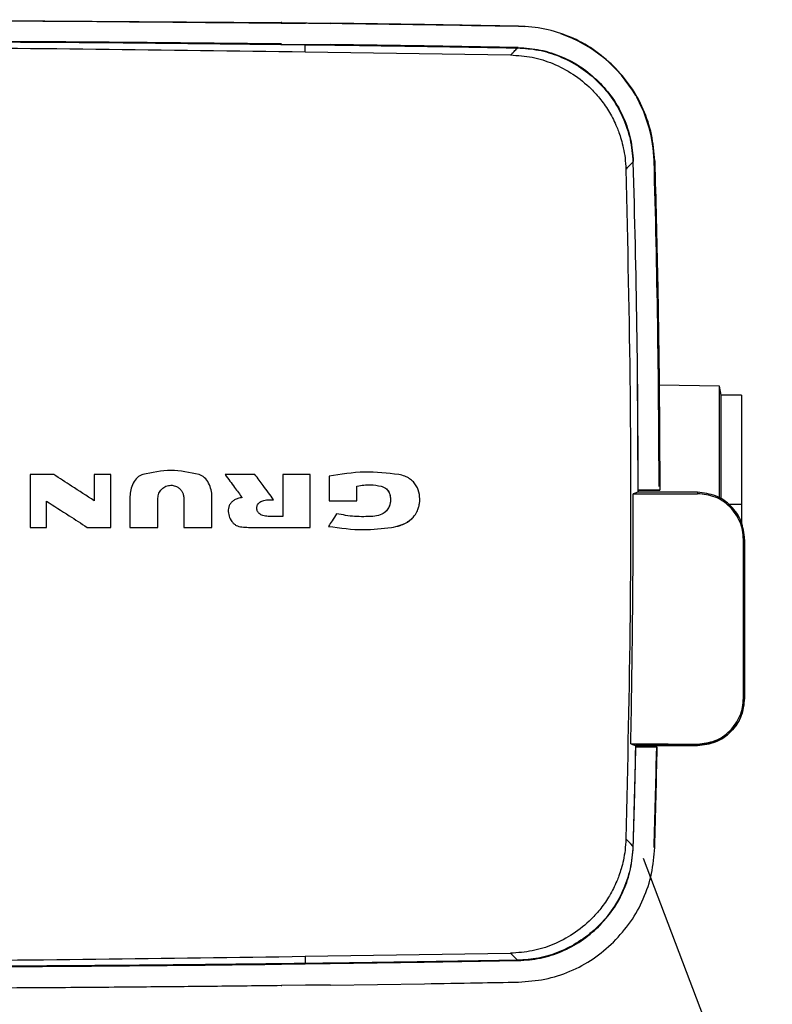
# Model space of a CAD drawing. Header units: millimetres. Extents: x -53858 to 733, y -20463 to 1307.
# Tile 9 of 256: x -49358 to -49345, y -18589 to -18572. Entities that reach past the tile are written whole.
import ezdxf

# ---------------------------------------------------------------- set-up
doc = ezdxf.new("R2010")
doc.units = ezdxf.units.MM
doc.layers.add('is_k_przewod_ciś_opis_aranz', color=246, linetype='Continuous', lineweight=30)

msp = doc.modelspace()

# ---------------------------------------------------------------- linework, layer by layer
at = {"color": 7, "linetype": 'Continuous', "lineweight": 25}
for p, q in [((-49360.485, -18572.226), (-49353.782, -18572.275)), ((-49353.775, -18572.275), (-49353.782, -18572.275)), ((-49353.775, -18572.275), (-49353.371, -18572.28)), ((-49353.371, -18572.28), (-49352.946, -18572.285)), ((-49352.947, -18572.294), (-49352.946, -18572.294)), ((-49351.346, -18572.308), (-49352.946, -18572.285)), ((-49349.747, -18572.335), (-49351.346, -18572.308)), ((-49349.643, -18572.346), (-49349.749, -18572.342)), ((-49353.786, -18572.639), (-49353.78, -18572.64)), ((-49353.78, -18572.64), (-49353.375, -18572.645)), ((-49353.776, -18572.64), (-49353.776, -18572.645)), ((-49353.375, -18572.645), (-49352.95, -18572.65)), ((-49353.367, -18572.641), (-49353.367, -18572.651)), ((-49353.157, -18572.653), (-49353.157, -18572.648)), ((-49352.947, -18572.648), (-49352.947, -18572.656)), ((-49353.376, -18572.772), (-49353.375, -18572.651)), ((-49353.376, -18572.772), (-49349.885, -18572.825)), ((-49351.352, -18572.673), (-49352.95, -18572.65)), ((-49349.754, -18572.7), (-49351.352, -18572.673)), ((-49347.713, -18580.222), (-49347.725, -18578.204)), ((-49346.332, -18578.452), (-49347.358, -18578.434)), ((-49346.305, -18578.604), (-49346.332, -18578.452)), ((-49345.955, -18578.604), (-49346.305, -18578.604)), ((-49358.05, -18579.955), (-49358.05, -18579.955)), ((-49358.05, -18579.955), (-49358.05, -18580.852)), ((-49357.651, -18579.955), (-49358.05, -18579.955)), ((-49356.961, -18579.955), (-49356.961, -18580.399)), ((-49356.682, -18579.955), (-49356.961, -18579.955)), ((-49356.961, -18579.955), (-49356.961, -18579.955)), ((-49354.737, -18579.955), (-49354.737, -18579.955)), ((-49353.758, -18579.955), (-49353.758, -18579.955)), ((-49353.292, -18579.955), (-49353.758, -18579.955)), ((-49353.292, -18580.852), (-49353.292, -18579.955)), ((-49352.97, -18579.985), (-49352.97, -18579.985)), ((-49352.97, -18579.985), (-49352.97, -18580.4)), ((-49356.234, -18580.013), (-49356.234, -18580.013)), ((-49352.082, -18580.155), (-49352.082, -18580.155)), ((-49356.354, -18580.326), (-49356.354, -18580.326)), ((-49354.96, -18580.852), (-49354.96, -18580.326)), ((-49347.798, -18580.283), (-49346.705, -18580.28)), ((-49347.719, -18580.222), (-49347.348, -18580.222)), ((-49347.713, -18580.222), (-49347.718, -18580.222)), ((-49347.718, -18580.257), (-49347.718, -18580.257)), ((-49346.705, -18580.257), (-49347.718, -18580.257)), ((-49347.718, -18580.257), (-49347.718, -18580.257)), ((-49346.705, -18580.257), (-49347.718, -18580.257)), ((-49347.718, -18580.257), (-49347.718, -18580.257)), ((-49347.348, -18580.222), (-49347.713, -18580.222)), ((-49347.713, -18580.222), (-49347.713, -18580.222)), ((-49347.359, -18580.222), (-49347.713, -18580.222)), ((-49347.713, -18580.222), (-49347.359, -18580.222)), ((-49347.359, -18580.222), (-49347.359, -18580.222)), ((-49347.348, -18580.222), (-49347.348, -18580.222)), ((-49346.705, -18580.257), (-49346.705, -18580.28)), ((-49346.705, -18580.257), (-49346.705, -18580.257)), ((-49355.438, -18580.357), (-49355.438, -18580.357)), ((-49354.624, -18580.422), (-49354.624, -18580.422)), ((-49353.983, -18580.383), (-49353.983, -18580.383)), ((-49353.983, -18580.383), (-49353.912, -18580.383)), ((-49353.983, -18580.383), (-49353.912, -18580.383)), ((-49353.912, -18580.383), (-49353.912, -18580.383)), ((-49352.97, -18580.4), (-49352.97, -18580.4)), ((-49352.97, -18580.4), (-49352.495, -18580.4)), ((-49352.97, -18580.4), (-49352.495, -18580.4)), ((-49352.495, -18580.4), (-49352.495, -18580.4)), ((-49346.19, -18580.457), (-49345.955, -18580.457)), ((-49353.756, -18580.665), (-49354.005, -18580.665)), ((-49352.841, -18580.621), (-49352.841, -18580.621)), ((-49352.979, -18580.835), (-49352.979, -18580.835)), ((-49351.554, -18580.695), (-49351.554, -18580.695)), ((-49358.05, -18580.852), (-49357.775, -18580.852)), ((-49358.05, -18580.852), (-49358.05, -18580.852)), ((-49358.05, -18580.852), (-49357.775, -18580.852)), ((-49357.775, -18580.852), (-49357.775, -18580.852)), ((-49357.082, -18580.852), (-49356.682, -18580.852)), ((-49357.082, -18580.852), (-49357.082, -18580.852)), ((-49357.082, -18580.852), (-49356.682, -18580.852)), ((-49356.682, -18580.852), (-49356.682, -18580.852)), ((-49356.354, -18580.852), (-49356.354, -18580.852)), ((-49356.354, -18580.852), (-49355.879, -18580.852)), ((-49356.354, -18580.852), (-49355.879, -18580.852)), ((-49355.879, -18580.852), (-49355.879, -18580.852)), ((-49355.438, -18580.852), (-49354.96, -18580.852)), ((-49355.438, -18580.852), (-49355.438, -18580.852)), ((-49355.438, -18580.852), (-49354.96, -18580.852)), ((-49354.96, -18580.852), (-49354.96, -18580.852)), ((-49354.337, -18580.852), (-49354.337, -18580.852)), ((-49354.337, -18580.852), (-49353.292, -18580.852)), ((-49354.337, -18580.852), (-49353.292, -18580.852)), ((-49353.292, -18580.852), (-49353.292, -18580.852)), ((-49351.909, -18580.855), (-49351.909, -18580.855)), ((-49345.926, -18581.057), (-49345.906, -18581.057)), ((-49345.906, -18581.057), (-49345.906, -18583.757)), ((-49345.906, -18581.057), (-49345.905, -18581.057)), ((-49345.904, -18583.757), (-49345.905, -18581.057)), ((-49345.926, -18583.757), (-49345.906, -18583.757)), ((-49345.906, -18583.757), (-49345.904, -18583.757)), ((-49347.755, -18584.588), (-49347.761, -18584.588)), ((-49347.76, -18584.556), (-49347.76, -18584.557)), ((-49347.76, -18584.556), (-49347.76, -18584.557)), ((-49347.76, -18584.557), (-49347.76, -18584.557)), ((-49347.76, -18584.557), (-49347.76, -18584.557)), ((-49347.76, -18584.557), (-49346.704, -18584.557)), ((-49347.756, -18584.588), (-49347.755, -18584.557)), ((-49347.755, -18584.557), (-49346.739, -18584.557)), ((-49347.39, -18584.588), (-49347.755, -18584.588)), ((-49347.402, -18584.588), (-49347.402, -18584.657)), ((-49346.739, -18584.557), (-49346.704, -18584.557)), ((-49346.705, -18584.556), (-49346.705, -18584.534)), ((-49346.704, -18584.556), (-49346.705, -18584.556)), ((-49346.704, -18584.556), (-49346.704, -18584.557)), ((-49348.38, -18587.631), (-49348.38, -18587.631)), ((-49348.13, -18587.885), (-49348.13, -18587.885)), ((-49348.122, -18587.889), (-49348.122, -18587.889)), ((-49353.376, -18588.141), (-49349.885, -18588.089)), ((-49353.376, -18588.141), (-49353.375, -18588.263)), ((-49353.786, -18588.274), (-49353.78, -18588.274)), ((-49353.786, -18588.274), (-49353.786, -18588.274)), ((-49353.786, -18588.274), (-49353.78, -18588.274)), ((-49353.375, -18588.269), (-49353.78, -18588.274)), ((-49353.78, -18588.274), (-49353.375, -18588.269)), ((-49353.78, -18588.274), (-49353.78, -18588.274)), ((-49352.95, -18588.264), (-49353.375, -18588.269)), ((-49353.375, -18588.269), (-49352.95, -18588.264)), ((-49353.375, -18588.269), (-49353.375, -18588.269)), ((-49352.95, -18588.264), (-49351.352, -18588.241)), ((-49352.95, -18588.264), (-49351.352, -18588.241)), ((-49352.95, -18588.264), (-49352.95, -18588.264)), ((-49351.352, -18588.241), (-49349.754, -18588.214)), ((-49351.352, -18588.241), (-49349.754, -18588.214)), ((-49349.754, -18588.214), (-49349.754, -18588.214)), ((-49353.782, -18588.639), (-49353.775, -18588.639)), ((-49353.782, -18588.639), (-49353.782, -18588.639)), ((-49353.782, -18588.639), (-49353.775, -18588.639)), ((-49353.371, -18588.634), (-49353.775, -18588.639)), ((-49353.371, -18588.634), (-49353.775, -18588.639)), ((-49353.775, -18588.639), (-49353.775, -18588.639)), ((-49352.946, -18588.629), (-49353.371, -18588.634)), ((-49352.946, -18588.629), (-49353.371, -18588.634)), ((-49353.371, -18588.634), (-49353.371, -18588.634)), ((-49352.946, -18588.629), (-49351.346, -18588.606)), ((-49352.946, -18588.629), (-49352.946, -18588.629)), ((-49352.945, -18588.629), (-49351.346, -18588.606)), ((-49351.346, -18588.606), (-49349.747, -18588.579)), ((-49349.747, -18588.579), (-49349.747, -18588.579))]:
    msp.add_line(p, q, dxfattribs=at)
at = {"color": 7, "linetype": 'Continuous', "lineweight": 25, "flags": 128}
for points in [[(-49349.885, -18572.825), (-49349.875, -18572.815), (-49349.864, -18572.804), (-49349.854, -18572.794), (-49349.841, -18572.781), (-49349.825, -18572.764), (-49349.811, -18572.75), (-49349.797, -18572.736), (-49349.785, -18572.724), (-49349.774, -18572.713), (-49349.766, -18572.705)], [(-49347.923, -18574.768), (-49347.909, -18574.754), (-49347.895, -18574.74), (-49347.882, -18574.726), (-49347.856, -18574.699), (-49347.829, -18574.672), (-49347.803, -18574.646)], [(-49346.332, -18580.361), (-49346.332, -18580.171), (-49346.332, -18579.892), (-49346.332, -18579.624), (-49346.332, -18579.373), (-49346.332, -18579.144), (-49346.332, -18578.942), (-49346.332, -18578.77), (-49346.332, -18578.633), (-49346.332, -18578.533), (-49346.332, -18578.472), (-49346.332, -18578.452)], [(-49346.305, -18580.379), (-49346.305, -18580.193), (-49346.305, -18579.935), (-49346.305, -18579.687), (-49346.305, -18579.455), (-49346.305, -18579.243), (-49346.305, -18579.056), (-49346.305, -18578.898), (-49346.305, -18578.771), (-49346.305, -18578.679), (-49346.305, -18578.622), (-49346.305, -18578.604)], [(-49345.955, -18578.604), (-49345.955, -18578.622), (-49345.955, -18578.679), (-49345.955, -18578.771), (-49345.955, -18578.898), (-49345.955, -18579.056), (-49345.955, -18579.243), (-49345.955, -18579.455), (-49345.955, -18579.687), (-49345.955, -18579.935), (-49345.955, -18580.193), (-49345.955, -18580.457)], [(-49354.229, -18579.955), (-49354.514, -18579.955), (-49354.737, -18579.955)], [(-49347.718, -18580.257), (-49347.763, -18580.272), (-49347.798, -18580.283)], [(-49347.713, -18580.222), (-49347.713, -18580.251), (-49347.713, -18580.257)], [(-49345.955, -18580.457), (-49345.955, -18580.721), (-49345.955, -18580.804)], [(-49347.84, -18584.53), (-49347.795, -18584.545), (-49347.76, -18584.557)], [(-49347.84, -18584.53), (-49347.204, -18584.532), (-49346.705, -18584.534)], [(-49346.705, -18584.556), (-49347.296, -18584.556), (-49347.76, -18584.556)], [(-49347.803, -18586.268), (-49347.843, -18586.226), (-49347.87, -18586.2), (-49347.896, -18586.173), (-49347.909, -18586.159), (-49347.923, -18586.145)], [(-49349.766, -18588.209), (-49349.832, -18588.141), (-49349.885, -18588.089)]]:
    msp.add_lwpolyline(points, dxfattribs=at)
at = {"color": 7, "linetype": 'Continuous', "lineweight": 25}
for centre, radius, start, end in [((-49362.147, -19292.894), 720.659, 89.014228, 89.268459), ((-49349.789, -18574.688), 2.346, 29.9769, 71.112), ((-49349.789, -18574.688), 2.346, 1.6715, 29.3149), ((-49547.136, -18580.459), 199.777, 0.08676, 1.67515), ((-49546.859, -18580.459), 199.06, 358.82806, 0.05046), ((-49346.705, -18581.057), 0.8, 89.9489, 89.9973), ((-49546.863, -18580.459), 199.15, 358.32486, 358.81177), ((-49547.12, -18580.459), 199.762, 358.32595, 358.79561), ((-49546.863, -18580.459), 199.515, 358.32487, 358.81395)]:
    msp.add_arc(centre, radius, start, end, dxfattribs=at)
for points, knots in [([(-49367.187, -18572.253), (-49364.685, -18572.242), (-49360.216, -18572.222), (-49355.748, -18572.265), (-49353.782, -18572.283)], [0, 0, 0, 0, 0.56, 1, 1, 1, 1]), ([(-49353.776, -18572.284), (-49353.7, -18572.284), (-49353.565, -18572.286), (-49353.429, -18572.287), (-49353.37, -18572.288)], [0, 0, 0, 0, 0.559998, 1, 1, 1, 1]), ([(-49353.367, -18572.288), (-49353.367, -18572.288), (-49353.368, -18572.288), (-49353.369, -18572.288), (-49353.37, -18572.288)], [0, 0, 0, 0, 0.560001, 1, 1, 1, 1]), ([(-49353.157, -18572.291), (-49353.196, -18572.29), (-49353.266, -18572.289), (-49353.336, -18572.288), (-49353.367, -18572.288)], [0, 0, 0, 0, 0.560044, 1, 1, 1, 1]), ([(-49352.947, -18572.294), (-49352.986, -18572.293), (-49353.056, -18572.292), (-49353.126, -18572.291), (-49353.157, -18572.291)], [0, 0, 0, 0, 0.559954, 1, 1, 1, 1]), ([(-49367.605, -18572.616), (-49367.203, -18572.613), (-49366.404, -18572.608), (-49365.212, -18572.601), (-49364.023, -18572.597), (-49362.835, -18572.595), (-49361.647, -18572.595), (-49359.525, -18572.598), (-49357.213, -18572.61), (-49355.182, -18572.63), (-49354.348, -18572.639), (-49353.982, -18572.643), (-49353.652, -18572.647), (-49353.454, -18572.649), (-49353.375, -18572.651)], [0, 0, 0, 0, 0.084571, 0.168074, 0.251578, 0.335083, 0.418588, 0.502095, 0.782672, 0.906127, 0.930377, 0.958466, 0.983322, 1, 1, 1, 1]), ([(-49353.786, -18572.639), (-49354.545, -18572.631), (-49355.796, -18572.617), (-49357.538, -18572.604), (-49359.012, -18572.596), (-49359.995, -18572.593), (-49360.486, -18572.591)], [0, 0, 0, 0, 0.339848, 0.559899, 0.77995, 1, 1, 1, 1]), ([(-49367.605, -18572.686), (-49365.233, -18572.682), (-49360.49, -18572.674), (-49355.747, -18572.74), (-49353.376, -18572.772)], [0, 0, 0, 0, 0.5000094, 1, 1, 1, 1]), ([(-49353.375, -18572.651), (-49353.183, -18572.653), (-49352.805, -18572.657), (-49352.213, -18572.666), (-49351.806, -18572.672), (-49351.575, -18572.675), (-49351.545, -18572.676), (-49351.508, -18572.676), (-49351.463, -18572.677), (-49351.378, -18572.678), (-49351.238, -18572.68), (-49351, -18572.684), (-49350.674, -18572.689), (-49350.247, -18572.697), (-49349.935, -18572.702), (-49349.766, -18572.705)], [0, 0, 0, 0, 0.159721, 0.313924, 0.49191, 0.498158, 0.506423, 0.516705, 0.529002, 0.543317, 0.587924, 0.645134, 0.741018, 0.859307, 1, 1, 1, 1]), ([(-49349.766, -18572.705), (-49349.646, -18572.713), (-49349.404, -18572.73), (-49349.052, -18572.839), (-49348.718, -18573.009), (-49348.417, -18573.244), (-49348.162, -18573.537), (-49347.967, -18573.879), (-49347.837, -18574.253), (-49347.814, -18574.515), (-49347.803, -18574.646)], [0, 0, 0, 0, 0.1180737, 0.2382771, 0.3607846, 0.4856743, 0.6128239, 0.741716, 0.8712861, 1, 1, 1, 1]), ([(-49349.885, -18572.825), (-49349.761, -18572.834), (-49349.514, -18572.851), (-49349.154, -18572.965), (-49348.813, -18573.144), (-49348.545, -18573.362), (-49348.343, -18573.587), (-49348.195, -18573.803), (-49348.099, -18573.994), (-49348.038, -18574.15), (-49348, -18574.268), (-49347.963, -18574.412), (-49347.934, -18574.582), (-49347.927, -18574.704), (-49347.923, -18574.768)], [0, 0, 0, 0, 0.122188, 0.242527, 0.369147, 0.499813, 0.580002, 0.666234, 0.75754, 0.789674, 0.830562, 0.879726, 0.936498, 1, 1, 1, 1]), ([(-49347.433, -18574.623), (-49347.415, -18575.29), (-49347.383, -18576.483), (-49347.367, -18577.675), (-49347.36, -18578.2)], [0, 0, 0, 0, 0.5599996, 1, 1, 1, 1]), ([(-49347.923, -18574.768), (-49347.895, -18576.032), (-49347.839, -18578.56), (-49347.839, -18582.354), (-49347.895, -18584.881), (-49347.923, -18586.145)], [0, 0, 0, 0, 0.333354, 0.666646, 1, 1, 1, 1]), ([(-49347.36, -18578.2), (-49347.357, -18578.578), (-49347.35, -18579.251), (-49347.348, -18579.925), (-49347.348, -18580.222)], [0, 0, 0, 0, 0.56, 1, 1, 1, 1]), ([(-49358.05, -18579.955), (-49358.05, -18580.122), (-49358.05, -18580.421), (-49358.05, -18580.72), (-49358.05, -18580.852)], [0, 0, 0, 0, 0.56, 1, 1, 1, 1]), ([(-49356.961, -18580.399), (-49357.09, -18580.316), (-49357.32, -18580.168), (-49357.549, -18580.02), (-49357.651, -18579.955)], [0, 0, 0, 0, 0.559956, 1, 1, 1, 1]), ([(-49356.961, -18579.955), (-49356.961, -18580.038), (-49356.961, -18580.186), (-49356.961, -18580.334), (-49356.961, -18580.399)], [0, 0, 0, 0, 0.56, 1, 1, 1, 1]), ([(-49356.682, -18580.852), (-49356.682, -18580.684), (-49356.682, -18580.385), (-49356.682, -18580.086), (-49356.682, -18579.955)], [0, 0, 0, 0, 0.56, 1, 1, 1, 1]), ([(-49356.137, -18579.954), (-49356.154, -18579.96), (-49356.188, -18579.973), (-49356.246, -18580.02), (-49356.302, -18580.1), (-49356.344, -18580.21), (-49356.351, -18580.288), (-49356.354, -18580.326)], [0, 0, 0, 0, 0.117021, 0.236232, 0.487704, 0.749948, 1, 1, 1, 1]), ([(-49355.179, -18579.954), (-49355.339, -18579.921), (-49355.658, -18579.854), (-49355.977, -18579.921), (-49356.137, -18579.954)], [0, 0, 0, 0, 0.499703, 1, 1, 1, 1]), ([(-49354.96, -18580.326), (-49354.963, -18580.288), (-49354.969, -18580.21), (-49355.013, -18580.1), (-49355.069, -18580.02), (-49355.129, -18579.973), (-49355.163, -18579.96), (-49355.179, -18579.954)], [0, 0, 0, 0, 0.249726, 0.511667, 0.763366, 0.882827, 1, 1, 1, 1]), ([(-49354.737, -18579.955), (-49354.683, -18580.028), (-49354.586, -18580.159), (-49354.489, -18580.29), (-49354.446, -18580.347)], [0, 0, 0, 0, 0.560013, 1, 1, 1, 1]), ([(-49354.737, -18579.955), (-49354.683, -18580.028), (-49354.586, -18580.159), (-49354.489, -18580.29), (-49354.446, -18580.347)], [0, 0, 0, 0, 0.560056, 1, 1, 1, 1]), ([(-49353.912, -18580.383), (-49353.971, -18580.303), (-49354.077, -18580.16), (-49354.183, -18580.017), (-49354.229, -18579.955)], [0, 0, 0, 0, 0.559934, 1, 1, 1, 1]), ([(-49353.758, -18579.955), (-49353.757, -18580.087), (-49353.757, -18580.324), (-49353.756, -18580.561), (-49353.756, -18580.665)], [0, 0, 0, 0, 0.56, 1, 1, 1, 1]), ([(-49353.758, -18579.955), (-49353.757, -18580.087), (-49353.757, -18580.324), (-49353.756, -18580.561), (-49353.756, -18580.665)], [0, 0, 0, 0, 0.560001, 1, 1, 1, 1]), ([(-49351.782, -18579.956), (-49351.977, -18579.933), (-49352.374, -18579.886), (-49352.769, -18579.952), (-49352.97, -18579.985)], [0, 0, 0, 0, 0.4916317, 1, 1, 1, 1]), ([(-49352.97, -18579.985), (-49352.97, -18580.063), (-49352.97, -18580.201), (-49352.97, -18580.339), (-49352.97, -18580.4)], [0, 0, 0, 0, 0.56, 1, 1, 1, 1]), ([(-49351.909, -18580.855), (-49351.859, -18580.845), (-49351.745, -18580.823), (-49351.601, -18580.747), (-49351.504, -18580.644), (-49351.459, -18580.557), (-49351.44, -18580.493), (-49351.425, -18580.408), (-49351.426, -18580.29), (-49351.469, -18580.164), (-49351.534, -18580.077), (-49351.6, -18580.021), (-49351.684, -18579.978), (-49351.748, -18579.964), (-49351.782, -18579.956)], [0, 0, 0, 0, 0.113051, 0.257416, 0.353101, 0.423807, 0.473479, 0.502519, 0.61587, 0.731892, 0.791712, 0.854504, 0.922859, 1, 1, 1, 1]), ([(-49355.879, -18580.357), (-49355.875, -18580.328), (-49355.869, -18580.271), (-49355.818, -18580.198), (-49355.745, -18580.149), (-49355.661, -18580.132), (-49355.591, -18580.144), (-49355.538, -18580.17), (-49355.498, -18580.203), (-49355.467, -18580.245), (-49355.443, -18580.298), (-49355.44, -18580.335), (-49355.438, -18580.357)], [0, 0, 0, 0, 0.1246783, 0.2493566, 0.3740348, 0.498713, 0.6128257, 0.6790735, 0.7512882, 0.8355857, 0.905203, 1, 1, 1, 1]), ([(-49352.495, -18580.15), (-49352.417, -18580.137), (-49352.279, -18580.115), (-49352.142, -18580.143), (-49352.082, -18580.155)], [0, 0, 0, 0, 0.559705, 1, 1, 1, 1]), ([(-49352.495, -18580.4), (-49352.495, -18580.353), (-49352.495, -18580.27), (-49352.495, -18580.186), (-49352.495, -18580.15)], [0, 0, 0, 0, 0.56, 1, 1, 1, 1]), ([(-49352.082, -18580.155), (-49352.065, -18580.161), (-49352.034, -18580.17), (-49351.995, -18580.197), (-49351.965, -18580.229), (-49351.938, -18580.28), (-49351.923, -18580.352), (-49351.927, -18580.438), (-49351.953, -18580.522), (-49352.01, -18580.596), (-49352.105, -18580.65), (-49352.182, -18580.661), (-49352.225, -18580.666)], [0, 0, 0, 0, 0.0677, 0.128187, 0.184902, 0.2406, 0.353755, 0.468101, 0.580076, 0.695486, 0.828741, 1, 1, 1, 1]), ([(-49352.082, -18580.155), (-49352.064, -18580.161), (-49352.031, -18580.172), (-49351.99, -18580.201), (-49351.961, -18580.236), (-49351.935, -18580.289), (-49351.923, -18580.362), (-49351.928, -18580.428), (-49351.939, -18580.474), (-49351.951, -18580.508), (-49351.97, -18580.546), (-49351.992, -18580.568), (-49352.002, -18580.577)], [0, 0, 0, 0, 0.106894, 0.200822, 0.288139, 0.373419, 0.544291, 0.712124, 0.752044, 0.821801, 0.92143, 1, 1, 1, 1]), ([(-49356.354, -18580.326), (-49356.354, -18580.424), (-49356.354, -18580.599), (-49356.354, -18580.775), (-49356.354, -18580.852)], [0, 0, 0, 0, 0.56, 1, 1, 1, 1]), ([(-49356.354, -18580.326), (-49356.354, -18580.424), (-49356.354, -18580.599), (-49356.354, -18580.775), (-49356.354, -18580.852)], [0, 0, 0, 0, 0.56, 1, 1, 1, 1]), ([(-49345.906, -18581.057), (-49345.918, -18580.952), (-49345.942, -18580.743), (-49346.126, -18580.478), (-49346.39, -18580.293), (-49346.6, -18580.269), (-49346.705, -18580.257)], [0, 0, 0, 0, 0.25, 0.5, 0.75, 1, 1, 1, 1]), ([(-49345.905, -18581.057), (-49345.917, -18580.952), (-49345.941, -18580.742), (-49346.126, -18580.478), (-49346.39, -18580.293), (-49346.6, -18580.269), (-49346.705, -18580.257)], [0, 0, 0, 0, 0.250009, 0.5, 0.749991, 1, 1, 1, 1]), ([(-49345.926, -18581.057), (-49345.929, -18581.006), (-49345.935, -18580.903), (-49345.981, -18580.756), (-49346.054, -18580.62), (-49346.185, -18580.463), (-49346.402, -18580.313), (-49346.604, -18580.291), (-49346.705, -18580.28)], [0, 0, 0, 0, 0.121611, 0.243783, 0.36702, 0.491641, 0.743928, 1, 1, 1, 1]), ([(-49357.775, -18580.405), (-49357.646, -18580.488), (-49357.415, -18580.637), (-49357.184, -18580.786), (-49357.082, -18580.852)], [0, 0, 0, 0, 0.560048, 1, 1, 1, 1]), ([(-49357.775, -18580.852), (-49357.775, -18580.768), (-49357.775, -18580.619), (-49357.775, -18580.47), (-49357.775, -18580.405)], [0, 0, 0, 0, 0.56, 1, 1, 1, 1]), ([(-49357.775, -18580.405), (-49357.646, -18580.488), (-49357.415, -18580.637), (-49357.184, -18580.786), (-49357.082, -18580.852)], [0, 0, 0, 0, 0.560017, 1, 1, 1, 1]), ([(-49355.879, -18580.852), (-49355.879, -18580.759), (-49355.879, -18580.595), (-49355.879, -18580.43), (-49355.879, -18580.357)], [0, 0, 0, 0, 0.56, 1, 1, 1, 1]), ([(-49355.438, -18580.357), (-49355.438, -18580.45), (-49355.438, -18580.614), (-49355.438, -18580.779), (-49355.438, -18580.852)], [0, 0, 0, 0, 0.56, 1, 1, 1, 1]), ([(-49355.438, -18580.357), (-49355.438, -18580.45), (-49355.438, -18580.614), (-49355.438, -18580.779), (-49355.438, -18580.852)], [0, 0, 0, 0, 0.56, 1, 1, 1, 1]), ([(-49354.446, -18580.347), (-49354.471, -18580.351), (-49354.516, -18580.358), (-49354.576, -18580.383), (-49354.622, -18580.417), (-49354.655, -18580.458), (-49354.676, -18580.505), (-49354.687, -18580.574), (-49354.674, -18580.662), (-49354.635, -18580.742), (-49354.589, -18580.793), (-49354.534, -18580.829), (-49354.447, -18580.85), (-49354.376, -18580.851), (-49354.337, -18580.852)], [0, 0, 0, 0, 0.085268, 0.158058, 0.222107, 0.281213, 0.338706, 0.396979, 0.518802, 0.640793, 0.698255, 0.753196, 0.867519, 1, 1, 1, 1]), ([(-49354.005, -18580.665), (-49354.036, -18580.663), (-49354.079, -18580.661), (-49354.129, -18580.639), (-49354.156, -18580.619), (-49354.177, -18580.596), (-49354.19, -18580.571), (-49354.198, -18580.545), (-49354.199, -18580.518), (-49354.195, -18580.491), (-49354.184, -18580.466), (-49354.168, -18580.443), (-49354.134, -18580.414), (-49354.072, -18580.387), (-49354.015, -18580.384), (-49353.983, -18580.383)], [0, 0, 0, 0, 0.164854, 0.231744, 0.291313, 0.345759, 0.396907, 0.44609, 0.494143, 0.541777, 0.590202, 0.641047, 0.696235, 0.827328, 1, 1, 1, 1]), ([(-49352.841, -18580.621), (-49352.866, -18580.661), (-49352.912, -18580.732), (-49352.958, -18580.803), (-49352.979, -18580.835)], [0, 0, 0, 0, 0.5599921, 1, 1, 1, 1]), ([(-49352.841, -18580.621), (-49352.866, -18580.661), (-49352.912, -18580.732), (-49352.958, -18580.803), (-49352.979, -18580.835)], [0, 0, 0, 0, 0.559964, 1, 1, 1, 1]), ([(-49352.979, -18580.835), (-49352.779, -18580.863), (-49352.423, -18580.913), (-49352.066, -18580.873), (-49351.909, -18580.855)], [0, 0, 0, 0, 0.559856, 1, 1, 1, 1]), ([(-49352.979, -18580.835), (-49352.779, -18580.863), (-49352.423, -18580.913), (-49352.066, -18580.873), (-49351.909, -18580.855)], [0, 0, 0, 0, 0.559834, 1, 1, 1, 1]), ([(-49351.909, -18580.855), (-49351.843, -18580.84), (-49351.722, -18580.813), (-49351.599, -18580.749), (-49351.561, -18580.698), (-49351.557, -18580.693)], [0, 0, 0, 0, 0.51773, 0.948009, 1, 1, 1, 1]), ([(-49345.926, -18583.757), (-49345.926, -18583.253), (-49345.926, -18582.353), (-49345.926, -18581.453), (-49345.926, -18581.057)], [0, 0, 0, 0, 0.559991, 1, 1, 1, 1]), ([(-49346.705, -18584.534), (-49346.604, -18584.523), (-49346.402, -18584.501), (-49346.185, -18584.351), (-49346.054, -18584.193), (-49345.981, -18584.057), (-49345.935, -18583.91), (-49345.929, -18583.808), (-49345.926, -18583.757)], [0, 0, 0, 0, 0.256167, 0.50838, 0.632948, 0.756151, 0.878329, 1, 1, 1, 1]), ([(-49345.906, -18583.757), (-49345.918, -18583.861), (-49345.942, -18584.071), (-49346.126, -18584.335), (-49346.39, -18584.52), (-49346.6, -18584.544), (-49346.704, -18584.556)], [0, 0, 0, 0, 0.25, 0.5, 0.75, 1, 1, 1, 1]), ([(-49346.704, -18584.557), (-49346.6, -18584.545), (-49346.39, -18584.521), (-49346.126, -18584.336), (-49345.941, -18584.071), (-49345.917, -18583.862), (-49345.904, -18583.757)], [0, 0, 0, 0, 0.250009, 0.5, 0.749991, 1, 1, 1, 1]), ([(-49347.76, -18584.557), (-49347.767, -18584.876), (-49347.78, -18585.447), (-49347.796, -18586.017), (-49347.803, -18586.268)], [0, 0, 0, 0, 0.560013, 1, 1, 1, 1]), ([(-49347.923, -18586.145), (-49347.927, -18586.21), (-49347.933, -18586.332), (-49347.963, -18586.501), (-49347.999, -18586.646), (-49348.038, -18586.763), (-49348.099, -18586.919), (-49348.194, -18587.109), (-49348.342, -18587.325), (-49348.543, -18587.551), (-49348.811, -18587.769), (-49349.153, -18587.948), (-49349.514, -18588.062), (-49349.76, -18588.08), (-49349.885, -18588.089)], [0, 0, 0, 0, 0.063525, 0.120289, 0.169414, 0.21023, 0.242257, 0.333432, 0.419498, 0.499491, 0.630482, 0.757231, 0.877691, 1, 1, 1, 1]), ([(-49347.803, -18586.268), (-49347.814, -18586.398), (-49347.837, -18586.66), (-49347.967, -18587.035), (-49348.161, -18587.376), (-49348.417, -18587.669), (-49348.718, -18587.904), (-49349.052, -18588.075), (-49349.404, -18588.183), (-49349.646, -18588.2), (-49349.766, -18588.209)], [0, 0, 0, 0, 0.128702, 0.258272, 0.387138, 0.514274, 0.639158, 0.761677, 0.881918, 1, 1, 1, 1]), ([(-49367.604, -18588.228), (-49365.233, -18588.232), (-49360.49, -18588.239), (-49355.747, -18588.174), (-49353.376, -18588.141)], [0, 0, 0, 0, 0.5000094, 1, 1, 1, 1]), ([(-49353.375, -18588.263), (-49353.391, -18588.263), (-49353.5, -18588.265), (-49353.712, -18588.268), (-49353.997, -18588.271), (-49354.282, -18588.274), (-49354.554, -18588.277), (-49354.829, -18588.28), (-49355.104, -18588.283), (-49355.379, -18588.286), (-49356.139, -18588.293), (-49357.836, -18588.307), (-49359.837, -18588.316), (-49361.658, -18588.319), (-49362.846, -18588.319), (-49364.033, -18588.317), (-49365.221, -18588.312), (-49366.41, -18588.306), (-49367.206, -18588.301), (-49367.605, -18588.298)], [0, 0, 0, 0, 0.003483, 0.022776, 0.044726, 0.063512, 0.082843, 0.102175, 0.121506, 0.140837, 0.160167, 0.281676, 0.498654, 0.582149, 0.665642, 0.749135, 0.832627, 0.916119, 1, 1, 1, 1]), ([(-49360.486, -18588.322), (-49359.727, -18588.32), (-49358.476, -18588.316), (-49356.733, -18588.304), (-49355.26, -18588.291), (-49354.277, -18588.28), (-49353.786, -18588.274)], [0, 0, 0, 0, 0.340078, 0.560128, 0.78018, 1, 1, 1, 1]), ([(-49353.786, -18588.274), (-49354.545, -18588.283), (-49355.796, -18588.297), (-49357.538, -18588.31), (-49359.012, -18588.318), (-49359.995, -18588.321), (-49360.486, -18588.322)], [0, 0, 0, 0, 0.339903, 0.559936, 0.779968, 1, 1, 1, 1]), ([(-49349.766, -18588.209), (-49349.934, -18588.212), (-49350.245, -18588.217), (-49350.67, -18588.224), (-49351.023, -18588.23), (-49351.297, -18588.234), (-49351.479, -18588.237), (-49351.619, -18588.239), (-49351.749, -18588.241), (-49351.907, -18588.243), (-49352.057, -18588.246), (-49352.2, -18588.248), (-49352.336, -18588.25), (-49352.494, -18588.252), (-49352.686, -18588.255), (-49352.907, -18588.258), (-49353.14, -18588.261), (-49353.294, -18588.262), (-49353.375, -18588.263)], [0, 0, 0, 0, 0.140211, 0.257982, 0.353312, 0.433735, 0.485757, 0.50466, 0.550267, 0.593879, 0.635497, 0.675118, 0.712745, 0.748377, 0.806704, 0.872156, 0.93255, 1, 1, 1, 1]), ([(-49353.782, -18588.639), (-49354.167, -18588.644), (-49354.93, -18588.652), (-49356.184, -18588.664), (-49357.543, -18588.675), (-49359.014, -18588.683), (-49359.995, -18588.686), (-49360.485, -18588.687)], [0, 0, 0, 0, 0.172155, 0.341713, 0.561142, 0.780571, 1, 1, 1, 1]), ([(-49351.346, -18588.606), (-49351.048, -18588.601), (-49350.515, -18588.592), (-49349.982, -18588.583), (-49349.747, -18588.579)], [0, 0, 0, 0, 0.56005, 1, 1, 1, 1])]:
    msp.add_open_spline(points, degree=3, knots=knots, dxfattribs=at)
for points in [[(-49348.132, -18573.015), (-49348.244, -18572.916), (-49348.469, -18572.717), (-49348.869, -18572.508), (-49349.299, -18572.367), (-49349.598, -18572.346), (-49349.747, -18572.335)], [(-49349.754, -18572.7), (-49349.627, -18572.709), (-49349.374, -18572.727), (-49349.012, -18572.846), (-49348.673, -18573.023), (-49348.483, -18573.191), (-49348.389, -18573.275)], [(-49347.433, -18574.623), (-49347.446, -18574.473), (-49347.471, -18574.174), (-49347.616, -18573.747), (-49347.83, -18573.348), (-49348.031, -18573.126), (-49348.132, -18573.015)], [(-49348.389, -18573.275), (-49348.303, -18573.369), (-49348.133, -18573.556), (-49347.953, -18573.893), (-49347.83, -18574.254), (-49347.808, -18574.507), (-49347.798, -18574.633)], [(-49347.803, -18574.646), (-49347.779, -18575.581), (-49347.731, -18577.451), (-49347.722, -18579.321), (-49347.718, -18580.257)], [(-49352.225, -18580.666), (-49352.329, -18580.67), (-49352.535, -18580.679), (-49352.739, -18580.64), (-49352.841, -18580.621)], [(-49348.388, -18587.639), (-49348.303, -18587.545), (-49348.133, -18587.357), (-49347.952, -18587.021), (-49347.83, -18586.659), (-49347.808, -18586.407), (-49347.798, -18586.28)], [(-49348.132, -18587.898), (-49348.031, -18587.787), (-49347.83, -18587.565), (-49347.616, -18587.167), (-49347.471, -18586.739), (-49347.445, -18586.44), (-49347.433, -18586.291)], [(-49349.754, -18588.214), (-49349.627, -18588.205), (-49349.374, -18588.186), (-49349.011, -18588.068), (-49348.673, -18587.891), (-49348.483, -18587.723), (-49348.388, -18587.639)], [(-49349.754, -18588.214), (-49349.627, -18588.205), (-49349.374, -18588.186), (-49349.011, -18588.068), (-49348.673, -18587.891), (-49348.483, -18587.723), (-49348.388, -18587.639)], [(-49349.747, -18588.579), (-49349.597, -18588.568), (-49349.298, -18588.546), (-49348.869, -18588.406), (-49348.468, -18588.197), (-49348.244, -18587.998), (-49348.132, -18587.898)], [(-49349.747, -18588.579), (-49349.597, -18588.568), (-49349.298, -18588.546), (-49348.869, -18588.406), (-49348.468, -18588.197), (-49348.244, -18587.998), (-49348.132, -18587.898)]]:
    msp.add_open_spline(points, degree=3, dxfattribs=at)
at = {"layer": 'is_k_przewod_ciś_opis_aranz'}
msp.add_line((-49347.632, -18586.473), (-49324.696, -18646.542), dxfattribs=at)

doc.saveas('drawing.dxf')
